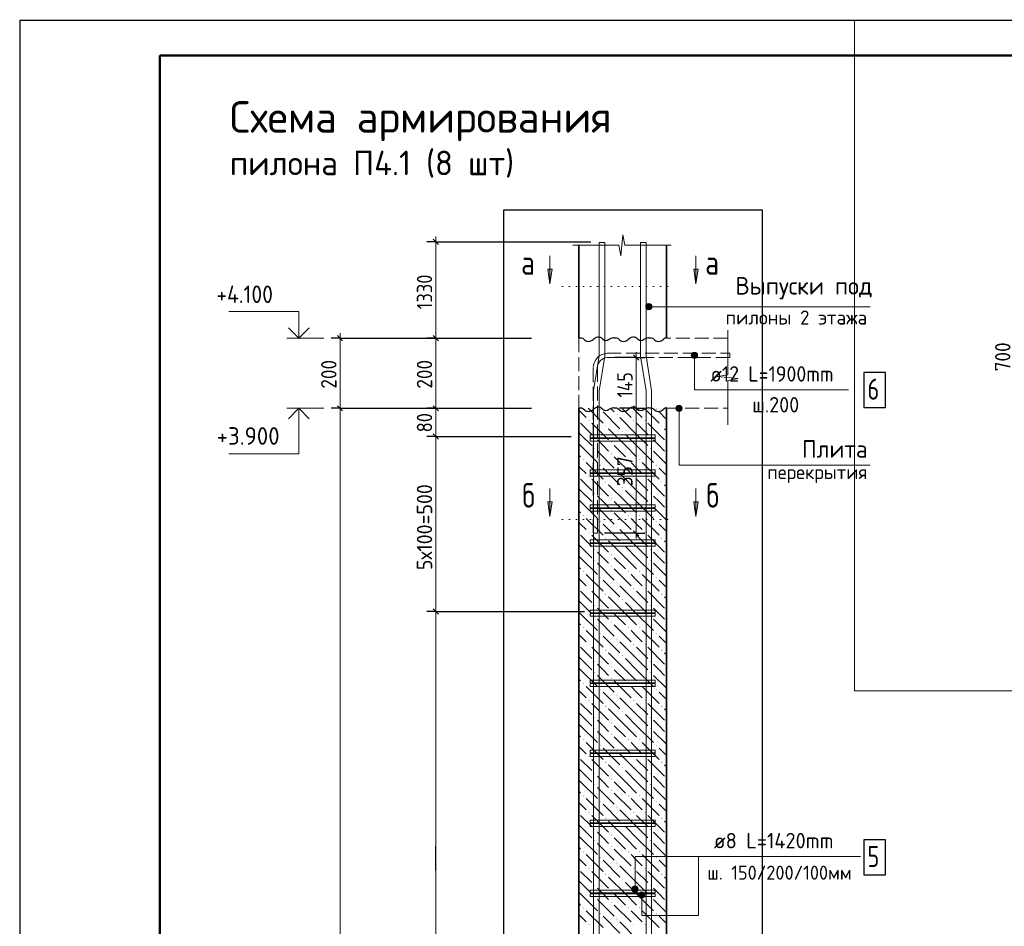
# Model space of a CAD drawing. Header units: millimetres. Extents: x 0 to 50400, y 0 to 35652.
# Tile 3 of 10: x 0 to 16873, y 20119 to 35652. Entities that reach past the tile are written whole.
import ezdxf

# ---------------------------------------------------------------- set-up
doc = ezdxf.new("R2010")
doc.units = ezdxf.units.MM
doc.linetypes.add('______2', pattern=[324, 240, -84])
doc.linetypes.add('______9', pattern=[120, 0, -120])
for name, color, linetype, lineweight in [('Standard', 7, 'Continuous', 25), ('Выпуски арматуры Г-обр.', 52, 'Continuous', 25), ('ЖБ Перекрытие верхний уровень', 7, 'Continuous', 35), ('ЖБ Пилон', 7, 'Continuous', 35), ('Заголовок чертежа', 7, 'Continuous', 25), ('Позиционная метка диаметр_ шаг', 7, 'Continuous', 13), ('Позиционная метка линия выноска', 7, 'Continuous', 13), ('Примечания', 7, 'Continuous', 13), ('Размерная линия_ общее', 7, 'Continuous', 13), ('Узлы символ', 7, 'Continuous', 25)]:
    doc.layers.add(name, color=color, linetype=linetype, lineweight=lineweight)
doc.layers.add('Размерная выноска', color=7, linetype='Continuous')
doc.layers.add('Стена фоновая арматура Х1', color=7, linetype='______2', true_color=0xa0a0a0)
doc.layers.add('Стена Хомут', color=7, linetype='______2', true_color=0xa0a0a0)
doc.styles.add('ISOCPEUR', font='txt')

msp = doc.modelspace()

# ---------------------------------------------------------------- hatches: boundary and pattern name
at = {"layer": 'ЖБ Пилон', "linetype": 'Continuous', "lineweight": 18, "transparency": 33554687}
for points in [[(9940, 28979), (9948, 28987), (9955, 28979), (9948, 28971)], [(10228, 28883), (10236, 28891), (10243, 28883), (10236, 28875)], [(10900, 28979), (10908, 28987), (10915, 28979), (10908, 28971)], [(9748, 28787), (9756, 28795), (9763, 28787), (9756, 28779)], [(10036, 28691), (10044, 28699), (10051, 28691), (10044, 28683)], [(10516, 28787), (10524, 28795), (10531, 28787), (10524, 28779)], [(10708, 28787), (10716, 28795), (10723, 28787), (10716, 28779)], [(10996, 28691), (11004, 28699), (11011, 28691), (11004, 28683)], [(10324, 28595), (10332, 28603), (10339, 28595), (10332, 28587)], [(9844, 28499), (9852, 28507), (9859, 28499), (9852, 28491)], [(10132, 28403), (10140, 28411), (10147, 28403), (10140, 28395)], [(10804, 28499), (10812, 28507), (10819, 28499), (10812, 28491)], [(9844, 28307), (9852, 28315), (9859, 28307), (9852, 28299)], [(10132, 28211), (10140, 28219), (10147, 28211), (10140, 28203)], [(10804, 28307), (10812, 28315), (10819, 28307), (10812, 28299)], [(9652, 28115), (9660, 28123), (9667, 28115), (9660, 28107)], [(9940, 28019), (9948, 28027), (9955, 28019), (9948, 28011)], [(10420, 28115), (10428, 28123), (10435, 28115), (10428, 28107)], [(10612, 28115), (10620, 28123), (10627, 28115), (10620, 28107)], [(10900, 28019), (10908, 28027), (10915, 28019), (10908, 28011)], [(10228, 27923), (10236, 27931), (10243, 27923), (10236, 27915)], [(9748, 27827), (9756, 27835), (9763, 27827), (9756, 27819)], [(10036, 27731), (10044, 27739), (10051, 27731), (10044, 27723)], [(10516, 27827), (10524, 27835), (10531, 27827), (10524, 27819)], [(10708, 27827), (10716, 27835), (10723, 27827), (10716, 27819)], [(10996, 27731), (11004, 27739), (11011, 27731), (11004, 27723)], [(9844, 27539), (9852, 27547), (9859, 27539), (9852, 27531)], [(10324, 27635), (10332, 27643), (10339, 27635), (10332, 27627)], [(10804, 27539), (10812, 27547), (10819, 27539), (10812, 27531)], [(9844, 27347), (9852, 27355), (9859, 27347), (9852, 27339)], [(10132, 27443), (10140, 27451), (10147, 27443), (10140, 27435)], [(10804, 27347), (10812, 27355), (10819, 27347), (10812, 27339)], [(10132, 27251), (10140, 27259), (10147, 27251), (10140, 27243)], [(9652, 27155), (9660, 27163), (9667, 27155), (9660, 27147)], [(9940, 27059), (9948, 27067), (9955, 27059), (9948, 27051)], [(10420, 27155), (10428, 27163), (10435, 27155), (10428, 27147)], [(10612, 27155), (10620, 27163), (10627, 27155), (10620, 27147)], [(10900, 27059), (10908, 27067), (10915, 27059), (10908, 27051)], [(9748, 26867), (9756, 26875), (9763, 26867), (9756, 26859)], [(10228, 26963), (10236, 26971), (10243, 26963), (10236, 26955)], [(10516, 26867), (10524, 26875), (10531, 26867), (10524, 26859)], [(10708, 26867), (10716, 26875), (10723, 26867), (10716, 26859)], [(10036, 26771), (10044, 26779), (10051, 26771), (10044, 26763)], [(10324, 26675), (10332, 26683), (10339, 26675), (10332, 26667)], [(10996, 26771), (11004, 26779), (11011, 26771), (11004, 26763)], [(9844, 26579), (9852, 26587), (9859, 26579), (9852, 26571)], [(10132, 26483), (10140, 26491), (10147, 26483), (10140, 26475)], [(10804, 26579), (10812, 26587), (10819, 26579), (10812, 26571)], [(9844, 26387), (9852, 26395), (9859, 26387), (9852, 26379)], [(10804, 26387), (10812, 26395), (10819, 26387), (10812, 26379)], [(9652, 26195), (9660, 26203), (9667, 26195), (9660, 26187)], [(10132, 26291), (10140, 26299), (10147, 26291), (10140, 26283)], [(10420, 26195), (10428, 26203), (10435, 26195), (10428, 26187)], [(10612, 26195), (10620, 26203), (10627, 26195), (10620, 26187)], [(9940, 26099), (9948, 26107), (9955, 26099), (9948, 26091)], [(10228, 26003), (10236, 26011), (10243, 26003), (10236, 25995)], [(10900, 26099), (10908, 26107), (10915, 26099), (10908, 26091)], [(9748, 25907), (9756, 25915), (9763, 25907), (9756, 25899)], [(10036, 25811), (10044, 25819), (10051, 25811), (10044, 25803)], [(10516, 25907), (10524, 25915), (10531, 25907), (10524, 25899)], [(10708, 25907), (10716, 25915), (10723, 25907), (10716, 25899)], [(10996, 25811), (11004, 25819), (11011, 25811), (11004, 25803)], [(10324, 25715), (10332, 25723), (10339, 25715), (10332, 25707)], [(9844, 25619), (9852, 25627), (9859, 25619), (9852, 25611)], [(10132, 25523), (10140, 25531), (10147, 25523), (10140, 25515)], [(10804, 25619), (10812, 25627), (10819, 25619), (10812, 25611)], [(9844, 25427), (9852, 25435), (9859, 25427), (9852, 25419)], [(10132, 25331), (10140, 25339), (10147, 25331), (10140, 25323)], [(10804, 25427), (10812, 25435), (10819, 25427), (10812, 25419)], [(9652, 25235), (9660, 25243), (9667, 25235), (9660, 25227)], [(9940, 25139), (9948, 25147), (9955, 25139), (9948, 25131)], [(10420, 25235), (10428, 25243), (10435, 25235), (10428, 25227)], [(10612, 25235), (10620, 25243), (10627, 25235), (10620, 25227)], [(10900, 25139), (10908, 25147), (10915, 25139), (10908, 25131)], [(10228, 25043), (10236, 25051), (10243, 25043), (10236, 25035)], [(9748, 24947), (9756, 24955), (9763, 24947), (9756, 24939)], [(10036, 24851), (10044, 24859), (10051, 24851), (10044, 24843)], [(10516, 24947), (10524, 24955), (10531, 24947), (10524, 24939)], [(10708, 24947), (10716, 24955), (10723, 24947), (10716, 24939)], [(10996, 24851), (11004, 24859), (11011, 24851), (11004, 24843)], [(9844, 24659), (9852, 24667), (9859, 24659), (9852, 24651)], [(10324, 24755), (10332, 24763), (10339, 24755), (10332, 24747)], [(10804, 24659), (10812, 24667), (10819, 24659), (10812, 24651)], [(9844, 24467), (9852, 24475), (9859, 24467), (9852, 24459)], [(10132, 24563), (10140, 24571), (10147, 24563), (10140, 24555)], [(10804, 24467), (10812, 24475), (10819, 24467), (10812, 24459)], [(10132, 24371), (10140, 24379), (10147, 24371), (10140, 24363)], [(9652, 24275), (9660, 24283), (9667, 24275), (9660, 24267)], [(9940, 24179), (9948, 24187), (9955, 24179), (9948, 24171)], [(10420, 24275), (10428, 24283), (10435, 24275), (10428, 24267)], [(10612, 24275), (10620, 24283), (10627, 24275), (10620, 24267)], [(10900, 24179), (10908, 24187), (10915, 24179), (10908, 24171)], [(9748, 23987), (9756, 23995), (9763, 23987), (9756, 23979)], [(10228, 24083), (10236, 24091), (10243, 24083), (10236, 24075)], [(10516, 23987), (10524, 23995), (10531, 23987), (10524, 23979)], [(10708, 23987), (10716, 23995), (10723, 23987), (10716, 23979)], [(10036, 23891), (10044, 23899), (10051, 23891), (10044, 23883)], [(10324, 23795), (10332, 23803), (10339, 23795), (10332, 23787)], [(10996, 23891), (11004, 23899), (11011, 23891), (11004, 23883)], [(9844, 23699), (9852, 23707), (9859, 23699), (9852, 23691)], [(10804, 23699), (10812, 23707), (10819, 23699), (10812, 23691)], [(9844, 23507), (9852, 23515), (9859, 23507), (9852, 23499)], [(10132, 23603), (10140, 23611), (10147, 23603), (10140, 23595)], [(10804, 23507), (10812, 23515), (10819, 23507), (10812, 23499)], [(9652, 23315), (9660, 23323), (9667, 23315), (9660, 23307)], [(10132, 23411), (10140, 23419), (10147, 23411), (10140, 23403)], [(10420, 23315), (10428, 23323), (10435, 23315), (10428, 23307)], [(10612, 23315), (10620, 23323), (10627, 23315), (10620, 23307)], [(9940, 23219), (9948, 23227), (9955, 23219), (9948, 23211)], [(10228, 23123), (10236, 23131), (10243, 23123), (10236, 23115)], [(10900, 23219), (10908, 23227), (10915, 23219), (10908, 23211)], [(9748, 23027), (9756, 23035), (9763, 23027), (9756, 23019)], [(10516, 23027), (10524, 23035), (10531, 23027), (10524, 23019)], [(10708, 23027), (10716, 23035), (10723, 23027), (10716, 23019)], [(10036, 22931), (10044, 22939), (10051, 22931), (10044, 22923)], [(10324, 22835), (10332, 22843), (10339, 22835), (10332, 22827)], [(10996, 22931), (11004, 22939), (11011, 22931), (11004, 22923)], [(9844, 22739), (9852, 22747), (9859, 22739), (9852, 22731)], [(10132, 22643), (10140, 22651), (10147, 22643), (10140, 22635)], [(10804, 22739), (10812, 22747), (10819, 22739), (10812, 22731)], [(9844, 22547), (9852, 22555), (9859, 22547), (9852, 22539)], [(10132, 22451), (10140, 22459), (10147, 22451), (10140, 22443)], [(10804, 22547), (10812, 22555), (10819, 22547), (10812, 22539)], [(9652, 22355), (9660, 22363), (9667, 22355), (9660, 22347)], [(10420, 22355), (10428, 22363), (10435, 22355), (10428, 22347)], [(10612, 22355), (10620, 22363), (10627, 22355), (10620, 22347)], [(9940, 22259), (9948, 22267), (9955, 22259), (9948, 22251)], [(10228, 22163), (10236, 22171), (10243, 22163), (10236, 22155)], [(10900, 22259), (10908, 22267), (10915, 22259), (10908, 22251)], [(9748, 22067), (9756, 22075), (9763, 22067), (9756, 22059)], [(10036, 21971), (10044, 21979), (10051, 21971), (10044, 21963)], [(10516, 22067), (10524, 22075), (10531, 22067), (10524, 22059)], [(10708, 22067), (10716, 22075), (10723, 22067), (10716, 22059)], [(10996, 21971), (11004, 21979), (11011, 21971), (11004, 21963)], [(9844, 21779), (9852, 21787), (9859, 21779), (9852, 21771)], [(10324, 21875), (10332, 21883), (10339, 21875), (10332, 21867)], [(10804, 21779), (10812, 21787), (10819, 21779), (10812, 21771)], [(10132, 21683), (10140, 21691), (10147, 21683), (10140, 21675)], [(9844, 21587), (9852, 21595), (9859, 21587), (9852, 21579)], [(10132, 21491), (10140, 21499), (10147, 21491), (10140, 21483)], [(10804, 21587), (10812, 21595), (10819, 21587), (10812, 21579)], [(9652, 21395), (9660, 21403), (9667, 21395), (9660, 21387)], [(9940, 21299), (9948, 21307), (9955, 21299), (9948, 21291)], [(10420, 21395), (10428, 21403), (10435, 21395), (10428, 21387)], [(10612, 21395), (10620, 21403), (10627, 21395), (10620, 21387)], [(10900, 21299), (10908, 21307), (10915, 21299), (10908, 21291)], [(9748, 21107), (9756, 21115), (9763, 21107), (9756, 21099)], [(10228, 21203), (10236, 21211), (10243, 21203), (10236, 21195)], [(10516, 21107), (10524, 21115), (10531, 21107), (10524, 21099)], [(10708, 21107), (10716, 21115), (10723, 21107), (10716, 21099)], [(10036, 21011), (10044, 21019), (10051, 21011), (10044, 21003)], [(10324, 20915), (10332, 20923), (10339, 20915), (10332, 20907)], [(10996, 21011), (11004, 21019), (11011, 21011), (11004, 21003)], [(9844, 20819), (9852, 20827), (9859, 20819), (9852, 20811)], [(10804, 20819), (10812, 20827), (10819, 20819), (10812, 20811)], [(9844, 20627), (9852, 20635), (9859, 20627), (9852, 20619)], [(10132, 20723), (10140, 20731), (10147, 20723), (10140, 20715)], [(10804, 20627), (10812, 20635), (10819, 20627), (10812, 20619)], [(9652, 20435), (9660, 20443), (9667, 20435), (9660, 20427)], [(10132, 20531), (10140, 20539), (10147, 20531), (10140, 20523)], [(10420, 20435), (10428, 20443), (10435, 20435), (10428, 20427)], [(10612, 20435), (10620, 20443), (10627, 20435), (10620, 20427)], [(9940, 20339), (9948, 20347), (9955, 20339), (9948, 20331)], [(10228, 20243), (10236, 20251), (10243, 20243), (10236, 20235)], [(10900, 20339), (10908, 20347), (10915, 20339), (10908, 20331)], [(9748, 20147), (9756, 20155), (9763, 20147), (9756, 20139)], [(10516, 20147), (10524, 20155), (10531, 20147), (10524, 20139)], [(10708, 20147), (10716, 20155), (10723, 20147), (10716, 20139)]]:
    msp.add_hatch(color=7, dxfattribs=at).paths.add_polyline_path(points, flags=16)
at = {"layer": 'Позиционная метка линия выноска', "linetype": 'Continuous', "lineweight": 13, "transparency": 33554687}
for points in [[(10735, 30708), (10735, 30762), (10727, 30735)], [(10735, 30762), (10754, 30689), (10754, 30782)], [(10735, 30762), (10735, 30708), (10754, 30689)], [(10754, 30782), (10781, 30681), (10781, 30789)], [(10754, 30782), (10754, 30689), (10781, 30681)], [(10781, 30789), (10781, 30681), (10808, 30689)], [(10781, 30789), (10808, 30689), (10808, 30782)], [(10808, 30782), (10808, 30689), (10828, 30708)], [(10808, 30782), (10828, 30708), (10828, 30762)], [(10828, 30762), (10828, 30708), (10835, 30735)], [(11509, 29900), (11616, 29900), (11609, 29927)], [(11509, 29900), (11609, 29927), (11516, 29927)], [(11516, 29873), (11616, 29900), (11509, 29900)], [(11516, 29927), (11609, 29927), (11589, 29946)], [(11516, 29927), (11589, 29946), (11535, 29946)], [(11516, 29873), (11609, 29873), (11616, 29900)], [(11535, 29853), (11609, 29873), (11516, 29873)], [(11535, 29946), (11589, 29946), (11563, 29954)], [(11535, 29853), (11589, 29853), (11609, 29873)], [(11589, 29853), (11535, 29853), (11563, 29846)], [(11326, 29040), (11272, 29040), (11253, 29021)], [(11326, 29040), (11253, 29021), (11346, 29021)], [(11272, 29040), (11326, 29040), (11299, 29048)], [(11346, 29021), (11253, 29021), (11246, 28994)], [(11346, 29021), (11246, 28994), (11353, 28994)], [(11353, 28994), (11246, 28994), (11253, 28967)], [(11353, 28994), (11253, 28967), (11346, 28967)], [(11346, 28967), (11253, 28967), (11272, 28947)], [(11346, 28967), (11272, 28947), (11326, 28947)], [(11326, 28947), (11272, 28947), (11299, 28940)], [(10592, 20783), (10499, 20783), (10491, 20756)], [(10592, 20783), (10491, 20756), (10599, 20756)], [(10599, 20756), (10491, 20756), (10499, 20729)], [(10572, 20802), (10518, 20802), (10499, 20783)], [(10572, 20802), (10499, 20783), (10592, 20783)], [(10599, 20756), (10499, 20729), (10592, 20729)], [(10518, 20802), (10572, 20802), (10545, 20810)], [(10592, 20729), (10499, 20729), (10518, 20709)], [(10592, 20729), (10518, 20709), (10572, 20709)], [(10572, 20709), (10518, 20709), (10545, 20702)], [(10606, 20654), (10714, 20654), (10706, 20681)], [(10606, 20654), (10706, 20681), (10613, 20681)], [(10613, 20627), (10714, 20654), (10606, 20654)], [(10613, 20681), (10706, 20681), (10687, 20700)], [(10613, 20681), (10687, 20700), (10633, 20700)], [(10613, 20627), (10706, 20627), (10714, 20654)], [(10633, 20607), (10706, 20627), (10613, 20627)], [(10633, 20700), (10687, 20700), (10660, 20708)], [(10633, 20607), (10687, 20607), (10706, 20627)], [(10687, 20607), (10633, 20607), (10660, 20600)]]:
    msp.add_hatch(color=7, dxfattribs=at).paths.add_polyline_path(points)
at = {"layer": 'Узлы символ', "linetype": 'Continuous', "lineweight": 13, "transparency": 33554687}
for points in [[(9123, 31380), (9087, 31128), (9051, 31380)], [(11624, 31380), (11588, 31128), (11552, 31380)], [(9123, 27390), (9087, 27138), (9051, 27390)], [(11624, 27390), (11588, 27138), (11552, 27390)]]:
    msp.add_hatch(color=7, dxfattribs=at).paths.add_polyline_path(points, flags=16)

# ---------------------------------------------------------------- linework, layer by layer
at = {"layer": 'Standard', "color": 7, "linetype": 'Continuous', "lineweight": 25, "transparency": 33554687}
msp.add_line((2400, 35040), (2400, 1270), dxfattribs=at)
at = {"layer": 'Standard', "color": 7, "linetype": 'Continuous', "lineweight": 13, "transparency": 33554687}
for p, q in [((5212, 30194), (4576, 30194)), ((5212, 28994), (4576, 28994))]:
    msp.add_line(p, q, dxfattribs=at)
at = {"layer": 'Standard', "color": 7, "linetype": 'Continuous', "lineweight": 25, "transparency": 33554687}
msp.add_lwpolyline([(0, 0), (50400, 0), (50400, 35640), (0, 35640), (0, 0)], close=True, dxfattribs=at)
at = {"layer": 'Standard', "color": 7, "linetype": 'Continuous', "lineweight": 13, "transparency": 33554687}
for points in [[(50400, 35640), (0, 35640), (0, 0), (50400, 0), (50400, 35640)], [(50400, 35640), (0, 35640), (0, 0), (50400, 0), (50400, 35640)], [(14308, 35652), (14308, 24153), (25560, 24153), (25560, 35652)], [(4785, 30194), (4785, 30650), (3585, 30650)], [(4785, 28994), (4785, 28214), (3585, 28214)]]:
    msp.add_lwpolyline(points, dxfattribs=at)
at = {"layer": 'Standard', "color": 7, "linetype": 'Continuous', "lineweight": 50, "transparency": 33554687}
msp.add_lwpolyline([(2400, 35040), (49800, 35040), (49800, 600), (2400, 600), (2400, 35040)], close=True, dxfattribs=at)
at = {"layer": 'Standard', "color": 254, "linetype": 'Continuous', "lineweight": -3, "true_color": 0xc4c4ff, "transparency": 33554687}
msp.add_lwpolyline([(8291, 2078), (12731, 2078), (12731, 32387), (8291, 32387), (8291, 2078)], dxfattribs=at)
at = {"layer": 'Standard', "color": 7, "linetype": 'Continuous', "lineweight": 35, "transparency": 33554687}
for points in [[(4963, 30372), (4785, 30194), (4607, 30372)], [(4963, 28815), (4785, 28994), (4607, 28815)]]:
    msp.add_lwpolyline(points, dxfattribs=at)
at = {"layer": 'Выпуски арматуры Г-обр.', "color": 251, "linetype": '______2', "lineweight": 13, "true_color": 0x656565, "transparency": 33554687}
msp.add_lwpolyline([(12167, 29864), (10073, 29864), (10040, 29859), (10007, 29848), (9977, 29831), (9952, 29811), (9932, 29786), (9915, 29756), (9904, 29723), (9899, 29690), (9899, 26852), (9827, 26852), (9827, 29695), (9834, 29739), (9849, 29785), (9872, 29827), (9901, 29862), (9936, 29891), (9978, 29914), (10024, 29929), (10068, 29936), (12167, 29936), (12167, 29864)], dxfattribs=at)
msp.add_lwpolyline([(12167, 29864), (10073, 29864), (10040, 29859), (10007, 29848), (9977, 29831), (9952, 29811), (9932, 29786), (9915, 29756), (9904, 29723), (9899, 29690), (9899, 26852), (9827, 26852), (9827, 29695), (9834, 29739), (9849, 29785), (9872, 29827), (9901, 29862), (9936, 29891), (9978, 29914), (10024, 29929), (10068, 29936), (12167, 29936), (12167, 29864)], dxfattribs=at)
msp.add_lwpolyline([(12167, 29864), (10073, 29864), (10040, 29859), (10007, 29848), (9977, 29831), (9952, 29811), (9932, 29786), (9915, 29756), (9904, 29723), (9899, 29690), (9899, 26852), (9827, 26852), (9827, 29695), (9834, 29739), (9849, 29785), (9872, 29827), (9901, 29862), (9936, 29891), (9978, 29914), (10024, 29929), (10068, 29936), (12167, 29936), (12167, 29864)], dxfattribs=at)
msp.add_lwpolyline([(12167, 29864), (10073, 29864), (10040, 29859), (10007, 29848), (9977, 29831), (9952, 29811), (9932, 29786), (9915, 29756), (9904, 29723), (9899, 29690), (9899, 26852), (9827, 26852), (9827, 29695), (9834, 29739), (9849, 29785), (9872, 29827), (9901, 29862), (9936, 29891), (9978, 29914), (10024, 29929), (10068, 29936), (12167, 29936), (12167, 29864)], dxfattribs=at)
at = {"layer": 'Выпуски арматуры Г-обр.', "color": 7, "linetype": 'Continuous', "lineweight": 25, "transparency": 33554687}
msp.add_lwpolyline([(14467, 29010), (14839, 29010), (14839, 29610), (14467, 29610), (14467, 29010)], dxfattribs=at)
at = {"layer": 'ЖБ Перекрытие верхний уровень', "color": 7, "linetype": '______2', "lineweight": 18, "transparency": 33554687}
for p, q in [((9581, 30194), (9581, 28994)), ((12131, 30194), (11081, 30194)), ((11081, 28994), (12131, 28994))]:
    msp.add_line(p, q, dxfattribs=at)
at = {"layer": 'ЖБ Пилон', "color": 7, "linetype": 'Continuous', "lineweight": 35, "transparency": 33554687}
for p, q in [((9581, 31787), (9581, 30194)), ((11081, 30194), (11081, 31787)), ((9581, 28994), (9581, 4634)), ((11081, 4634), (11081, 28994))]:
    msp.add_line(p, q, dxfattribs=at)
at = {"layer": 'ЖБ Пилон', "color": 9, "linetype": 'Continuous', "lineweight": 18, "true_color": 0xc7c7c7, "transparency": 33554687}
for p, q in [((9612, 28931), (9581, 28961)), ((9708, 28835), (9612, 28931)), ((9741, 28994), (9996, 28739)), ((9996, 28931), (10284, 28643)), ((10125, 28994), (10188, 28931)), ((10317, 28994), (10476, 28835)), ((10572, 28931), (10509, 28994)), ((10668, 28835), (10572, 28931)), ((10701, 28994), (10956, 28739)), ((10956, 28931), (11081, 28805)), ((9612, 28739), (9804, 28547)), ((9804, 28739), (10092, 28451)), ((10572, 28547), (10284, 28835)), ((10572, 28739), (10764, 28547)), ((10764, 28739), (11052, 28451)), ((9612, 28547), (9581, 28577)), ((9612, 28547), (9804, 28355)), ((10380, 28355), (10092, 28643)), ((10380, 28547), (10572, 28355)), ((10572, 28547), (10764, 28355)), ((11081, 28613), (11052, 28643)), ((9581, 28385), (9612, 28355)), ((9612, 28355), (9900, 28067)), ((9996, 28355), (9900, 28451)), ((10092, 28259), (9996, 28355)), ((10188, 28355), (10380, 28163)), ((10380, 28355), (10572, 28163)), ((10572, 28355), (10860, 28067)), ((10956, 28355), (10860, 28451)), ((11052, 28259), (10956, 28355)), ((9581, 28193), (9612, 28163)), ((9900, 28259), (10188, 27971)), ((10860, 28259), (11081, 28037)), ((9708, 28067), (9996, 27779)), ((10188, 28163), (10476, 27875)), ((10572, 27971), (10476, 28067)), ((10668, 28067), (10956, 27779)), ((9612, 27971), (9581, 28001)), ((9708, 27875), (9612, 27971)), ((9996, 27971), (10284, 27683)), ((10572, 27587), (10284, 27875)), ((10668, 27875), (10572, 27971)), ((10956, 27971), (11081, 27845)), ((9612, 27779), (9804, 27587)), ((9804, 27779), (10092, 27491)), ((10380, 27395), (10092, 27683)), ((10572, 27779), (10764, 27587)), ((10764, 27779), (11052, 27491)), ((11081, 27653), (11052, 27683)), ((9612, 27587), (9581, 27617)), ((9612, 27587), (9804, 27395)), ((10380, 27587), (10572, 27395)), ((10572, 27587), (10764, 27395)), ((9581, 27425), (9612, 27395)), ((9612, 27395), (9900, 27107)), ((9996, 27395), (9900, 27491)), ((10092, 27299), (9996, 27395)), ((10188, 27395), (10380, 27203)), ((10380, 27395), (10572, 27203)), ((10572, 27395), (10860, 27107)), ((10956, 27395), (10860, 27491)), ((11052, 27299), (10956, 27395)), ((9581, 27233), (9612, 27203)), ((9900, 27299), (10188, 27011)), ((10188, 27203), (10476, 26915)), ((10860, 27299), (11081, 27077)), ((9612, 27011), (9581, 27041)), ((9708, 26915), (9612, 27011)), ((9708, 27107), (9996, 26819)), ((9996, 27011), (10284, 26723)), ((10572, 27011), (10476, 27107)), ((10668, 26915), (10572, 27011)), ((10668, 27107), (10956, 26819)), ((10956, 27011), (11081, 26885)), ((10572, 26627), (10284, 26915)), ((9612, 26819), (9804, 26627)), ((9804, 26819), (10092, 26531)), ((10380, 26435), (10092, 26723)), ((10572, 26819), (10764, 26627)), ((10764, 26819), (11052, 26531)), ((11081, 26693), (11052, 26723)), ((9612, 26627), (9581, 26657)), ((9612, 26627), (9804, 26435)), ((9996, 26435), (9900, 26531)), ((10380, 26627), (10572, 26435)), ((10572, 26627), (10764, 26435)), ((10956, 26435), (10860, 26531)), ((9581, 26465), (9612, 26435)), ((9612, 26435), (9900, 26147)), ((9900, 26339), (10188, 26051)), ((10092, 26339), (9996, 26435)), ((10188, 26435), (10380, 26243)), ((10380, 26435), (10572, 26243)), ((10572, 26435), (10860, 26147)), ((10860, 26339), (11081, 26117)), ((11052, 26339), (10956, 26435)), ((9581, 26273), (9612, 26243)), ((10188, 26243), (10476, 25955)), ((9612, 26051), (9581, 26081)), ((9708, 25955), (9612, 26051)), ((9708, 26147), (9996, 25859)), ((9996, 26051), (10284, 25763)), ((10572, 26051), (10476, 26147)), ((10668, 25955), (10572, 26051)), ((10668, 26147), (10956, 25859)), ((10956, 26051), (11081, 25925)), ((9612, 25859), (9804, 25667)), ((9804, 25859), (10092, 25571)), ((10572, 25667), (10284, 25955)), ((10572, 25859), (10764, 25667)), ((10764, 25859), (11052, 25571)), ((9612, 25667), (9581, 25697)), ((9612, 25667), (9804, 25475)), ((10380, 25475), (10092, 25763)), ((10380, 25667), (10572, 25475)), ((10572, 25667), (10764, 25475)), ((11081, 25733), (11052, 25763)), ((9581, 25505), (9612, 25475)), ((9996, 25475), (9900, 25571)), ((10956, 25475), (10860, 25571)), ((9581, 25313), (9612, 25283)), ((9612, 25475), (9900, 25187)), ((9900, 25379), (10188, 25091)), ((10092, 25379), (9996, 25475)), ((10188, 25475), (10380, 25283)), ((10380, 25475), (10572, 25283)), ((10572, 25475), (10860, 25187)), ((10860, 25379), (11081, 25157)), ((11052, 25379), (10956, 25475)), ((9708, 25187), (9996, 24899)), ((10188, 25283), (10476, 24995)), ((10572, 25091), (10476, 25187)), ((10668, 25187), (10956, 24899)), ((9612, 25091), (9581, 25121)), ((9708, 24995), (9612, 25091)), ((9996, 25091), (10284, 24803)), ((10572, 24707), (10284, 24995)), ((10668, 24995), (10572, 25091)), ((10956, 25091), (11081, 24965)), ((9612, 24899), (9804, 24707)), ((9804, 24899), (10092, 24611)), ((10380, 24515), (10092, 24803)), ((10572, 24899), (10764, 24707)), ((10764, 24899), (11052, 24611)), ((11081, 24773), (11052, 24803)), ((9612, 24707), (9581, 24737)), ((9612, 24707), (9804, 24515)), ((10380, 24707), (10572, 24515)), ((10572, 24707), (10764, 24515)), ((9581, 24545), (9612, 24515)), ((9612, 24515), (9900, 24227)), ((9996, 24515), (9900, 24611)), ((10092, 24419), (9996, 24515)), ((10188, 24515), (10380, 24323)), ((10380, 24515), (10572, 24323)), ((10572, 24515), (10860, 24227)), ((10956, 24515), (10860, 24611)), ((11052, 24419), (10956, 24515)), ((9581, 24353), (9612, 24323)), ((9900, 24419), (10188, 24131)), ((10188, 24323), (10476, 24035)), ((10860, 24419), (11081, 24197)), ((9612, 24131), (9581, 24161)), ((9708, 24035), (9612, 24131)), ((9708, 24227), (9996, 23939)), ((9996, 24131), (10284, 23843)), ((10572, 24131), (10476, 24227)), ((10668, 24035), (10572, 24131)), ((10668, 24227), (10956, 23939)), ((10956, 24131), (11081, 24005)), ((10572, 23747), (10284, 24035)), ((9612, 23939), (9804, 23747)), ((9804, 23939), (10092, 23651)), ((10380, 23555), (10092, 23843)), ((10572, 23939), (10764, 23747)), ((10764, 23939), (11052, 23651)), ((11081, 23813), (11052, 23843)), ((9612, 23747), (9581, 23777)), ((9612, 23747), (9804, 23555)), ((9996, 23555), (9900, 23651)), ((10380, 23747), (10572, 23555)), ((10572, 23747), (10764, 23555)), ((10956, 23555), (10860, 23651)), ((9581, 23585), (9612, 23555)), ((9612, 23555), (9900, 23267)), ((9900, 23459), (10188, 23171)), ((10092, 23459), (9996, 23555)), ((10188, 23555), (10380, 23363)), ((10380, 23555), (10572, 23363)), ((10572, 23555), (10860, 23267)), ((10860, 23459), (11081, 23237)), ((11052, 23459), (10956, 23555)), ((9581, 23393), (9612, 23363)), ((10188, 23363), (10476, 23075)), ((9612, 23171), (9581, 23201)), ((9708, 23075), (9612, 23171)), ((9708, 23267), (9996, 22979)), ((9996, 23171), (10284, 22883)), ((10572, 23171), (10476, 23267)), ((10668, 23075), (10572, 23171)), ((10668, 23267), (10956, 22979)), ((10956, 23171), (11081, 23045)), ((9612, 22979), (9804, 22787)), ((9804, 22979), (10092, 22691)), ((10572, 22787), (10284, 23075)), ((10572, 22979), (10764, 22787)), ((10764, 22979), (11052, 22691)), ((9612, 22787), (9581, 22817)), ((9612, 22787), (9804, 22595)), ((10380, 22595), (10092, 22883)), ((10380, 22787), (10572, 22595)), ((10572, 22787), (10764, 22595)), ((11081, 22853), (11052, 22883)), ((9581, 22625), (9612, 22595)), ((9996, 22595), (9900, 22691)), ((10956, 22595), (10860, 22691)), ((9612, 22595), (9900, 22307)), ((9900, 22499), (10188, 22211)), ((10092, 22499), (9996, 22595)), ((10188, 22595), (10380, 22403)), ((10380, 22595), (10572, 22403)), ((10572, 22595), (10860, 22307)), ((10860, 22499), (11081, 22277)), ((11052, 22499), (10956, 22595)), ((9581, 22433), (9612, 22403)), ((9708, 22307), (9996, 22019)), ((10188, 22403), (10476, 22115)), ((10572, 22211), (10476, 22307)), ((10668, 22307), (10956, 22019)), ((9612, 22211), (9581, 22241)), ((9708, 22115), (9612, 22211)), ((9996, 22211), (10284, 21923)), ((10572, 21827), (10284, 22115)), ((10668, 22115), (10572, 22211)), ((10956, 22211), (11081, 22085)), ((9612, 22019), (9804, 21827)), ((9804, 22019), (10092, 21731)), ((10572, 22019), (10764, 21827)), ((10764, 22019), (11052, 21731)), ((9612, 21827), (9581, 21857)), ((9612, 21827), (9804, 21635)), ((10380, 21635), (10092, 21923)), ((10380, 21827), (10572, 21635)), ((10572, 21827), (10764, 21635)), ((11081, 21893), (11052, 21923)), ((9581, 21665), (9612, 21635)), ((9612, 21635), (9900, 21347)), ((9996, 21635), (9900, 21731)), ((10092, 21539), (9996, 21635)), ((10188, 21635), (10380, 21443)), ((10380, 21635), (10572, 21443)), ((10572, 21635), (10860, 21347)), ((10956, 21635), (10860, 21731)), ((11052, 21539), (10956, 21635)), ((9581, 21473), (9612, 21443)), ((9900, 21539), (10188, 21251)), ((10188, 21443), (10476, 21155)), ((10860, 21539), (11081, 21317)), ((9612, 21251), (9581, 21281)), ((9708, 21347), (9996, 21059)), ((10572, 21251), (10476, 21347)), ((10668, 21347), (10956, 21059)), ((9708, 21155), (9612, 21251)), ((9996, 21251), (10284, 20963)), ((10572, 20867), (10284, 21155)), ((10668, 21155), (10572, 21251)), ((10956, 21251), (11081, 21125)), ((9612, 21059), (9804, 20867)), ((9804, 21059), (10092, 20771)), ((10380, 20675), (10092, 20963)), ((10572, 21059), (10764, 20867)), ((10764, 21059), (11052, 20771)), ((11081, 20933), (11052, 20963)), ((9612, 20867), (9581, 20897)), ((9612, 20867), (9804, 20675)), ((9996, 20675), (9900, 20771)), ((10380, 20867), (10572, 20675)), ((10572, 20867), (10764, 20675)), ((10956, 20675), (10860, 20771)), ((9581, 20705), (9612, 20675)), ((9612, 20675), (9900, 20387)), ((10092, 20579), (9996, 20675)), ((10188, 20675), (10380, 20483)), ((10380, 20675), (10572, 20483)), ((10572, 20675), (10860, 20387)), ((11052, 20579), (10956, 20675)), ((9581, 20513), (9612, 20483)), ((9900, 20579), (10188, 20291)), ((10188, 20483), (10476, 20195)), ((10860, 20579), (11081, 20357)), ((9612, 20291), (9581, 20321)), ((9708, 20195), (9612, 20291)), ((9708, 20387), (9996, 20099)), ((9996, 20291), (10284, 20003)), ((10572, 20291), (10476, 20387)), ((10668, 20195), (10572, 20291)), ((10668, 20387), (10956, 20099)), ((10956, 20291), (11081, 20165)), ((10572, 19907), (10284, 20195))]:
    msp.add_line(p, q, dxfattribs=at)
at = {"layer": 'Позиционная метка линия выноска', "color": 7, "linetype": 'Continuous', "lineweight": 13, "transparency": 33554687}
for p, q in [((10727, 30735), (10727, 30735)), ((10781, 30789), (10781, 30789)), ((10835, 30735), (10835, 30735)), ((10781, 30681), (10781, 30681)), ((11509, 29900), (11509, 29900)), ((11563, 29954), (11563, 29954)), ((11616, 29900), (11616, 29900)), ((11563, 29846), (11563, 29846)), ((11299, 29048), (11299, 29048)), ((11246, 28994), (11246, 28994)), ((11299, 28940), (11299, 28940)), ((11353, 28994), (11353, 28994)), ((10491, 20756), (10491, 20756)), ((10545, 20810), (10545, 20810)), ((10599, 20756), (10599, 20756)), ((10545, 20702), (10545, 20702)), ((10606, 20654), (10606, 20654)), ((10660, 20708), (10660, 20708)), ((10660, 20600), (10660, 20600)), ((10714, 20654), (10714, 20654))]:
    msp.add_line(p, q, dxfattribs=at)
for points in [[(10781, 30735), (11580, 30735), (14575, 30735)], [(14203, 29310), (11563, 29310), (11563, 29900)], [(11299, 28994), (11299, 28021), (14575, 28021)], [(14407, 21314), (10545, 21314), (10545, 20756)], [(11633, 21314), (11633, 21102), (11633, 20306), (10660, 20306), (10660, 20654)]]:
    msp.add_lwpolyline(points, dxfattribs=at)
for centre in [(10781, 30735), (11563, 29900), (11299, 28994), (10545, 20756), (10660, 20654)]:
    msp.add_circle(centre, 54, dxfattribs=at)
at = {"layer": 'Примечания', "color": 7, "linetype": 'Continuous', "lineweight": 13, "transparency": 33554687}
for p, q in [((10302, 31607), (10336, 31967)), ((10336, 31967), (10370, 31787)), ((9476, 31787), (10268, 31787)), ((10268, 31787), (10302, 31607)), ((10370, 31787), (11162, 31787)), ((11162, 31787), (11162, 31787)), ((12132, 30332), (12132, 29570)), ((12132, 29570), (11952, 29538)), ((11952, 29538), (12312, 29505)), ((12312, 29505), (12132, 29473)), ((12132, 29473), (12132, 28712)), ((12132, 28712), (12132, 28712))]:
    msp.add_line(p, q, dxfattribs=at)
at = {"layer": 'Примечания', "color": 7, "linetype": 'Continuous', "lineweight": 25, "transparency": 33554687}
for points in [[(9581, 30204), (9604, 30204), (9628, 30201), (9649, 30193), (9667, 30180), (9682, 30164), (9699, 30151), (9721, 30143), (9745, 30139), (9768, 30144), (9790, 30152), (9811, 30162), (9829, 30175), (9845, 30189), (9862, 30202), (9883, 30213), (9905, 30219), (9929, 30218), (9953, 30212), (9970, 30199), (9986, 30184), (10003, 30170), (10023, 30160), (10047, 30158), (10070, 30163), (10091, 30172), (10112, 30183), (10133, 30193), (10153, 30202), (10177, 30207), (10181, 30207)], [(10181, 30204), (10204, 30204), (10228, 30201), (10249, 30193), (10267, 30180), (10282, 30164), (10299, 30151), (10321, 30143), (10345, 30139), (10368, 30144), (10390, 30152), (10411, 30162), (10429, 30175), (10445, 30189), (10462, 30202), (10483, 30213), (10505, 30219), (10529, 30218), (10553, 30212), (10570, 30199), (10586, 30184), (10603, 30170), (10623, 30160), (10647, 30158), (10670, 30163), (10691, 30172), (10712, 30183), (10733, 30193), (10753, 30202), (10777, 30207), (10781, 30207)], [(10781, 30204), (10804, 30204), (10828, 30201), (10849, 30193), (10867, 30180), (10882, 30164), (10899, 30151), (10921, 30143), (10945, 30139), (10968, 30144), (10990, 30152), (11011, 30162), (11029, 30175), (11045, 30189), (11062, 30202), (11081, 30212)], [(9581, 29004), (9604, 29004), (9628, 29001), (9649, 28993), (9667, 28980), (9682, 28964), (9699, 28951), (9721, 28943), (9745, 28939), (9768, 28944), (9790, 28952), (9811, 28962), (9829, 28975), (9845, 28989), (9862, 29002), (9883, 29013), (9905, 29019), (9929, 29018), (9953, 29012), (9970, 28999), (9986, 28984), (10003, 28970), (10023, 28960), (10047, 28958), (10070, 28963), (10091, 28972), (10112, 28983), (10133, 28993), (10153, 29002), (10177, 29007), (10181, 29007)], [(10181, 29004), (10204, 29004), (10228, 29001), (10249, 28993), (10267, 28980), (10282, 28964), (10299, 28951), (10321, 28943), (10345, 28939), (10368, 28944), (10390, 28952), (10411, 28962), (10429, 28975), (10445, 28989), (10462, 29002), (10483, 29013), (10505, 29019), (10529, 29018), (10553, 29012), (10570, 28999), (10586, 28984), (10603, 28970), (10623, 28960), (10647, 28958), (10670, 28963), (10691, 28972), (10712, 28983), (10733, 28993), (10753, 29002), (10777, 29007), (10781, 29007)], [(10781, 29004), (10804, 29004), (10828, 29001), (10849, 28993), (10867, 28980), (10882, 28964), (10899, 28951), (10921, 28943), (10945, 28939), (10968, 28944), (10990, 28952), (11011, 28962), (11029, 28975), (11045, 28989), (11062, 29002), (11081, 29012)]]:
    msp.add_lwpolyline(points, dxfattribs=at)
at = {"layer": 'Размерная выноска', "color": 7, "linetype": 'Continuous', "lineweight": -3, "transparency": 33554687}
msp.add_line((7129, 21074), (7129, 21494), dxfattribs=at)
at = {"layer": 'Размерная линия_ общее', "color": 7, "linetype": 'Continuous', "lineweight": 25, "transparency": 33554687}
for p, q in [((7174, 31802), (7084, 31892)), ((5444, 30239), (5534, 30149)), ((7174, 30149), (7084, 30239)), ((10608, 29819), (10518, 29909)), ((5444, 29039), (5534, 28949)), ((7174, 28949), (7084, 29039)), ((10608, 28949), (10518, 29039)), ((7174, 28468), (7084, 28558)), ((10608, 26807), (10518, 26897)), ((7174, 25469), (7084, 25559))]:
    msp.add_line(p, q, dxfattribs=at)
at = {"layer": 'Размерная линия_ общее', "color": 7, "linetype": 'Continuous', "lineweight": 13, "transparency": 33554687}
for p, q in [((7129, 31847), (7129, 31937)), ((7129, 30194), (7129, 31847)), ((5489, 30194), (5489, 30284)), ((7129, 28994), (7129, 30194)), ((10563, 29864), (10563, 29954)), ((10563, 28994), (10563, 29864)), ((5489, 28994), (5489, 4634)), ((7129, 28513), (7129, 28994)), ((7129, 25514), (7129, 28513)), ((10563, 26852), (10563, 26762)), ((7129, 12314), (7129, 25514))]:
    msp.add_line(p, q, dxfattribs=at)
at = {"layer": 'Размерная линия_ общее', "color": 7, "linetype": 'Continuous', "lineweight": -3, "transparency": 33554687}
for p, q in [((7129, 31847), (6979, 31847)), ((7129, 31847), (7279, 31847)), ((7129, 31847), (9785, 31847)), ((5489, 30194), (5339, 30194)), ((5489, 30194), (5639, 30194)), ((5489, 30194), (8771, 30194)), ((7129, 30194), (6979, 30194)), ((7129, 30194), (7279, 30194)), ((7129, 30194), (7957, 30194)), ((10563, 29864), (10193, 29864)), ((10563, 29864), (10413, 29864)), ((10563, 29864), (10713, 29864)), ((5489, 28994), (5339, 28994)), ((5489, 28994), (5639, 28994)), ((5489, 28994), (8771, 28994)), ((7129, 28994), (6979, 28994)), ((7129, 28994), (7279, 28994)), ((7129, 28994), (8651, 28994)), ((10563, 28994), (10413, 28994)), ((10563, 28994), (10713, 28994)), ((7129, 28513), (6979, 28513)), ((7129, 28513), (7279, 28513)), ((7129, 28513), (9449, 28513)), ((10563, 26852), (10019, 26852)), ((10563, 26852), (10413, 26852)), ((10563, 26852), (10713, 26852)), ((7129, 25514), (6979, 25514)), ((7129, 25514), (7279, 25514)), ((7129, 25514), (9676, 25514))]:
    msp.add_line(p, q, dxfattribs=at)
at = {"layer": 'Размерная линия_ общее', "color": 7, "linetype": 'Continuous', "lineweight": 13, "transparency": 33554687}
for points in [[(5489, 30194), (5489, 29204), (5489, 29204), (5489, 28994)], [(10563, 26852), (10563, 27536), (10563, 27536), (10563, 28994)]]:
    msp.add_lwpolyline(points, dxfattribs=at)
at = {"layer": 'Размерная линия_ общее', "color": 7, "linetype": 'Continuous', "lineweight": -3, "transparency": 33554687}
msp.add_lwpolyline([(10563, 28994), (10543, 28994), (10543, 28994), (10280, 28994)], dxfattribs=at)
at = {"layer": 'Стена фоновая арматура Х1', "color": 7, "linetype": 'Continuous', "lineweight": 18, "transparency": 33554687}
for points in [[(9833, 4634), (9833, 29301), (9929, 29894), (9929, 31835), (10025, 31835), (10025, 29887), (9929, 29293), (9929, 4634), (9833, 4634)], [(9833, 4634), (9833, 29301), (9929, 29894), (9929, 31835), (10025, 31835), (10025, 29887), (9929, 29293), (9929, 4634), (9833, 4634)], [(9833, 4634), (9833, 29301), (9929, 29894), (9929, 31835), (10025, 31835), (10025, 29887), (9929, 29293), (9929, 4634), (9833, 4634)], [(9833, 4634), (9833, 29301), (9929, 29894), (9929, 31835), (10025, 31835), (10025, 29887), (9929, 29293), (9929, 4634), (9833, 4634)], [(10733, 4634), (10733, 29293), (10637, 29887), (10637, 31835), (10733, 31835), (10733, 29894), (10829, 29301), (10829, 4634), (10733, 4634)], [(10733, 4634), (10733, 29293), (10637, 29887), (10637, 31835), (10733, 31835), (10733, 29894), (10829, 29301), (10829, 4634), (10733, 4634)], [(10733, 4634), (10733, 29293), (10637, 29887), (10637, 31835), (10733, 31835), (10733, 29894), (10829, 29301), (10829, 4634), (10733, 4634)], [(10733, 4634), (10733, 29293), (10637, 29887), (10637, 31835), (10733, 31835), (10733, 29894), (10829, 29301), (10829, 4634), (10733, 4634)]]:
    msp.add_lwpolyline(points, dxfattribs=at)
at = {"layer": 'Стена Хомут', "color": 7, "linetype": 'Continuous', "lineweight": 13, "transparency": 33554687}
for points in [[(9773, 28538), (10889, 28538), (10889, 28490), (9773, 28490), (9773, 28538)], [(9773, 28478), (10889, 28478), (10889, 28430), (9773, 28430), (9773, 28478)], [(9773, 27938), (10889, 27938), (10889, 27890), (9773, 27890), (9773, 27938)], [(9773, 27878), (10889, 27878), (10889, 27830), (9773, 27830), (9773, 27878)], [(9773, 27338), (10889, 27338), (10889, 27290), (9773, 27290), (9773, 27338)], [(9773, 27278), (10889, 27278), (10889, 27230), (9773, 27230), (9773, 27278)], [(9773, 26738), (10889, 26738), (10889, 26690), (9773, 26690), (9773, 26738)], [(9773, 26678), (10889, 26678), (10889, 26630), (9773, 26630), (9773, 26678)], [(9773, 25538), (10889, 25538), (10889, 25490), (9773, 25490), (9773, 25538)], [(9773, 25478), (10889, 25478), (10889, 25430), (9773, 25430), (9773, 25478)], [(9773, 24338), (10889, 24338), (10889, 24290), (9773, 24290), (9773, 24338)], [(9773, 24278), (10889, 24278), (10889, 24230), (9773, 24230), (9773, 24278)], [(9773, 23138), (10889, 23138), (10889, 23090), (9773, 23090), (9773, 23138)], [(9773, 23078), (10889, 23078), (10889, 23030), (9773, 23030), (9773, 23078)], [(9773, 21938), (10889, 21938), (10889, 21890), (9773, 21890), (9773, 21938)], [(9773, 21878), (10889, 21878), (10889, 21830), (9773, 21830), (9773, 21878)], [(9773, 20738), (10889, 20738), (10889, 20690), (9773, 20690), (9773, 20738)], [(9773, 20678), (10889, 20678), (10889, 20630), (9773, 20630), (9773, 20678)]]:
    msp.add_lwpolyline(points, dxfattribs=at)
at = {"layer": 'Стена Хомут', "color": 7, "linetype": 'Continuous', "lineweight": 25, "transparency": 33554687}
msp.add_lwpolyline([(14467, 21002), (14839, 21002), (14839, 21602), (14467, 21602), (14467, 21002)], dxfattribs=at)
at = {"layer": 'Узлы символ', "color": 7, "linetype": 'Continuous', "lineweight": 13, "transparency": 33554687}
for p, q in [((9087, 31128), (9087, 31608)), ((11588, 31128), (11588, 31608)), ((9087, 31380), (9087, 31398)), ((11588, 31380), (11588, 31398)), ((9087, 31128), (9051, 31380)), ((9051, 31380), (9123, 31380)), ((9123, 31380), (9087, 31128)), ((11588, 31128), (11552, 31380)), ((11552, 31380), (11624, 31380)), ((11624, 31380), (11588, 31128)), ((9087, 31128), (9087, 31128)), ((9087, 31128), (9087, 31128)), ((9087, 31128), (9087, 31128)), ((11588, 31128), (11588, 31128)), ((11588, 31128), (11588, 31128)), ((11588, 31128), (11588, 31128)), ((9087, 27138), (9087, 27618)), ((11588, 27138), (11588, 27618)), ((9087, 27138), (9051, 27390)), ((9051, 27390), (9123, 27390)), ((9087, 27390), (9087, 27408)), ((9123, 27390), (9087, 27138)), ((11588, 27138), (11552, 27390)), ((11552, 27390), (11624, 27390)), ((11588, 27390), (11588, 27408)), ((11624, 27390), (11588, 27138)), ((9087, 27138), (9087, 27138)), ((9087, 27138), (9087, 27138)), ((9087, 27138), (9087, 27138)), ((11588, 27138), (11588, 27138)), ((11588, 27138), (11588, 27138)), ((11588, 27138), (11588, 27138))]:
    msp.add_line(p, q, dxfattribs=at)
at = {"layer": 'Узлы символ', "color": 7, "linetype": '______9', "lineweight": 13, "transparency": 33554687}
for p, q in [((9301, 31081), (11341, 31081)), ((9301, 27091), (11341, 27091))]:
    msp.add_line(p, q, dxfattribs=at)

# ---------------------------------------------------------------- texts
at = {"layer": 'Standard', "color": 7, "linetype": 'Continuous', "lineweight": 25, "transparency": 33554687, "insert": (16977, 29626), "char_height": 264, "width": 674.39, "attachment_point": 7, "rotation": 90, "style": 'ISOCPEUR'}
msp.add_mtext('\\W0.91;700', dxfattribs=at)
at = {"layer": 'Выпуски арматуры Г-обр.', "color": 7, "linetype": 'Continuous', "lineweight": 13, "transparency": 33554687, "attachment_point": 7, "style": 'ISOCPEUR'}
for s, insert, char_height, width in [('\\W0.94;ø12 L=1900mm ', (11835, 29451), 264, 2525.26), ('\\W0.78;6', (14527, 29142), 360, 391.69)]:
    msp.add_mtext(s, dxfattribs=dict(at, insert=insert, char_height=char_height, width=width))
at = {"layer": 'Выпуски арматуры Г-обр.', "color": 7, "linetype": '______2', "lineweight": 13, "transparency": 33554687, "insert": (12552, 28923), "char_height": 264, "width": 1154.56, "attachment_point": 7, "style": 'ISOCPEUR'}
msp.add_mtext('\\W0.95;ш.200 ', dxfattribs=at)
at = {"layer": 'ЖБ Пилон', "color": 7, "linetype": 'Continuous', "lineweight": 25, "transparency": 33554687, "char_height": 300, "attachment_point": 7, "style": 'ISOCPEUR'}
for s, insert, width in [('\\W0.90;+4.100', (3369, 30798), 1244.56), ('\\W0.95;+3.900', (3375, 28370), 1281.44)]:
    msp.add_mtext(s, dxfattribs=dict(at, insert=insert, width=width))
at = {"layer": 'Заголовок чертежа', "color": 7, "linetype": 'Continuous', "lineweight": 50, "transparency": 33554687, "attachment_point": 7, "style": 'ISOCPEUR'}
for s, insert, char_height, width in [('\\W0.98;Схема армирования', (3600, 33570), 540, 6903.3), ('\\W0.97;пилона П4.1 (8 шт)', (3600, 32946), 420, 5156.93)]:
    msp.add_mtext(s, dxfattribs=dict(at, insert=insert, char_height=char_height, width=width))
at = {"layer": 'Позиционная метка диаметр_ шаг', "color": 7, "linetype": 'Continuous', "lineweight": 25, "transparency": 33554687, "attachment_point": 7, "style": 'ISOCPEUR'}
for s, insert, char_height, width in [('\\W0.97;Выпуски под', (12265, 30861), 300, 2454.84), ('\\W0.98;пилоны 2 этажа', (12095, 30429), 240, 2588.45), ('\\W0.95;Плита', (13405, 28147), 300, 1311.99), ('\\W0.97;перекрытия', (12810, 27715), 240, 1867.51)]:
    msp.add_mtext(s, dxfattribs=dict(at, insert=insert, char_height=char_height, width=width))
at = {"layer": 'Позиционная метка диаметр_ шаг', "color": 7, "linetype": 'Continuous', "lineweight": 18, "transparency": 33554687, "insert": (11784, 20918), "char_height": 240, "width": 2680.09, "attachment_point": 7, "style": 'ISOCPEUR'}
msp.add_mtext('\\W0.95;ш. 150/200/100мм', dxfattribs=at)
at = {"layer": 'Размерная линия_ общее', "color": 7, "linetype": 'Continuous', "lineweight": 25, "transparency": 33554687, "char_height": 264, "attachment_point": 7, "rotation": 90, "style": 'ISOCPEUR'}
for s, insert, width in [('\\W0.87;1330', (7069, 30690), 800.28), ('\\W0.91;200', (5429, 29330), 674.39), ('\\W0.91;200', (7069, 29330), 674.39), ('\\W0.83;145', (10503, 29178), 637.69), ('\\W0.87;80', (7069, 28582), 484.71), ('\\W0.91;357', (10503, 27659), 674.39), ('\\W0.94;5х100=500', (7069, 26221), 1733.01)]:
    msp.add_mtext(s, dxfattribs=dict(at, insert=insert, width=width))
at = {"layer": 'Стена Хомут', "color": 7, "linetype": 'Continuous', "lineweight": 13, "transparency": 33554687, "attachment_point": 7, "style": 'ISOCPEUR'}
for s, insert, char_height, width in [('\\W0.96;ø8 L=1420mm ', (11895, 21455), 264, 2422.06), ('\\W0.78;5', (14527, 21134), 360, 391.69)]:
    msp.add_mtext(s, dxfattribs=dict(at, insert=insert, char_height=char_height, width=width))
at = {"layer": 'Узлы символ', "color": 7, "linetype": 'Continuous', "lineweight": 35, "transparency": 33554687, "char_height": 420, "attachment_point": 7, "style": 'ISOCPEUR'}
for s, insert, width in [('\\W0.80;а', (8592, 31282), 503.76), ('\\W0.80;а', (11747, 31282), 503.77), ('\\W0.78;б', (8613, 27292), 456.96), ('\\W0.78;б', (11768, 27292), 456.96)]:
    msp.add_mtext(s, dxfattribs=dict(at, insert=insert, width=width))

doc.saveas('drawing.dxf')
